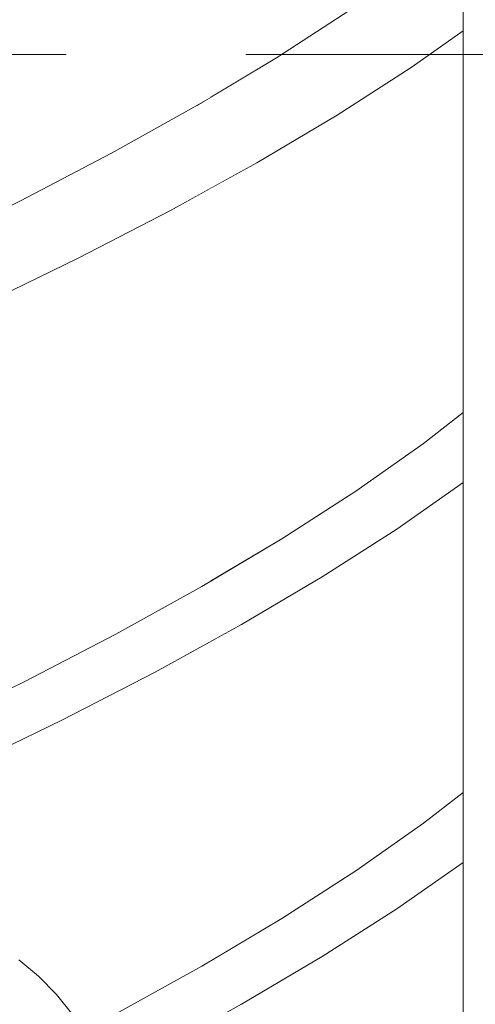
# Model space of a CAD drawing. Header units: millimetres. Extents: x 16408 to 39505, y -6861 to 26364.
# Tile 64 of 85: x 31650 to 31878, y 4381 to 4874. Entities that reach past the tile are written whole.
import ezdxf

# ---------------------------------------------------------------- set-up
doc = ezdxf.new("R2010")
doc.units = ezdxf.units.MM
doc.header["$MEASUREMENT"] = 0
doc.linetypes.add('Przerywana gęsta', pattern=[270, 180, -90])
doc.linetypes.add('Wipeout_Contour', pattern=[1000, 0, -1000])
doc.layers.add('0_Nr_pióra__103', color=7, linetype='Continuous', lineweight=5)
doc.layers.add('inw_schody zewnętrzne_Nr_pióra__103', color=7, linetype='Continuous', lineweight=5)
doc.layers.add('inw_schody zewnętrzne', color=7, linetype='Continuous')
doc.layers.add('inw_ściany zewnętrzne_Nr_pióra__61', color=7, linetype='Continuous', lineweight=13, true_color=0x6a6a6a)

msp = doc.modelspace()

# ---------------------------------------------------------------- wipeouts: each hides what was drawn before it
at = {"color": 254, "linetype": 'Wipeout_Contour', "lineweight": 0, "ltscale": 127144.906561}
msp.add_wipeout([(31311.13, 4403.66), (31300.43, 4395.51), (31659.65, 4395.51), (31649.87, 4403.66)], dxfattribs=at).dxf.layer = 'inw_schody zewnętrzne'

# ---------------------------------------------------------------- next in the draw order: wipeouts: each hides what was drawn before it
at = {"color": 254, "linetype": 'Wipeout_Contour', "lineweight": 0, "ltscale": 127138.339771}
msp.add_wipeout([(31300.43, 4395.51), (31290.55, 4386.27), (31668.67, 4386.27), (31659.65, 4395.51)], dxfattribs=at).dxf.layer = 'inw_schody zewnętrzne'

# ---------------------------------------------------------------- next in the draw order: wipeouts: each hides what was drawn before it
at = {"color": 254, "linetype": 'Wipeout_Contour', "lineweight": 0, "ltscale": 127131.364184}
msp.add_wipeout([(31281.59, 4376.06), (31676.86, 4376.06), (31668.67, 4386.27), (31290.55, 4386.27)], dxfattribs=at).dxf.layer = 'inw_schody zewnętrzne'

# ---------------------------------------------------------------- next in the draw order: wipeouts: each hides what was drawn before it
at = {"color": 254, "linetype": 'Wipeout_Contour', "lineweight": 0, "ltscale": 671241.019452}
msp.add_wipeout([(31702.69, 4314.04), (31704.48, 4300.3), (31705.08, 4286.43), (31705.08, 3886.43), (31611.3, 3886.43), (31611.3, 3836.43), (31745.68, 3836.43), (31745.68, 4856.43), (31611.3, 4856.43), (31611.3, 4422.51), (31617.03, 4420.96), (31628.46, 4416.45), (31639.44, 4410.67), (31649.87, 4403.66), (31659.65, 4395.51), (31668.67, 4386.27), (31676.86, 4376.06), (31684.12, 4364.96), (31690.39, 4353.09), (31695.61, 4340.56), (31699.72, 4327.5)], dxfattribs=at).dxf.layer = 'inw_schody zewnętrzne'

# ---------------------------------------------------------------- next in the draw order: linework, layer by layer
at = {"layer": 'inw_schody zewnętrzne_Nr_pióra__103', "color": 7, "linetype": 'Continuous', "lineweight": 5}
for p, q in [((31649.87, 4403.66), (31659.65, 4395.51)), ((31659.65, 4395.51), (31668.67, 4386.27)), ((31668.67, 4386.27), (31676.86, 4376.06))]:
    msp.add_line(p, q, dxfattribs=at)

# ---------------------------------------------------------------- next in the draw order: wipeouts: each hides what was drawn before it
at = {"color": 254, "linetype": 'Wipeout_Contour', "lineweight": 0, "ltscale": 95977.2762}
msp.add_wipeout([(31608.43, 4730.84), (31630.5, 4730.84), (31679.51, 4754.67)], dxfattribs=at)
at = {"color": 254, "linetype": 'Wipeout_Contour', "lineweight": 0, "ltscale": 95861.271019}
msp.add_wipeout([(31607.96, 4499.87), (31622.67, 4499.87), (31671.75, 4523.71)], dxfattribs=at)
at = {"color": 254, "linetype": 'Wipeout_Contour', "lineweight": 0, "ltscale": 224660.103691}
msp.add_wipeout([(31874.7, 4856.43), (31745.68, 4856.43), (31745.68, 3836.43), (31833.82, 3836.43), (31846.37, 3846.01), (31847.43, 3846.87), (31874.7, 3846.87)], dxfattribs=at).dxf.layer = 'inw_schody zewnętrzne'

# ---------------------------------------------------------------- next in the draw order: wipeouts: each hides what was drawn before it
at = {"color": 254, "linetype": 'Wipeout_Contour', "lineweight": 0, "ltscale": 96006.283922}
msp.add_wipeout([(31656.48, 4754.67), (31608.43, 4730.84), (31679.51, 4754.67)], dxfattribs=at)
at = {"color": 254, "linetype": 'Wipeout_Contour', "lineweight": 0, "ltscale": 95897.633074}
msp.add_wipeout([(31656.39, 4523.71), (31607.96, 4499.87), (31671.75, 4523.71)], dxfattribs=at)
at = {"color": 254, "linetype": 'Wipeout_Contour', "lineweight": 0, "ltscale": 96078.43484}
msp.add_wipeout([(31761.4, 4381.39), (31702.06, 4357.55), (31718.03, 4357.55)], dxfattribs=at)

# ---------------------------------------------------------------- next in the draw order: wipeouts: each hides what was drawn before it
at = {"color": 254, "linetype": 'Wipeout_Contour', "lineweight": 0, "ltscale": 95931.067977}
msp.add_wipeout([(31602.2, 4759.39), (31608.43, 4730.84), (31656.48, 4754.67)], dxfattribs=at)
at = {"color": 254, "linetype": 'Wipeout_Contour', "lineweight": 0, "ltscale": 95830.343922}
msp.add_wipeout([(31656.39, 4523.71), (31603.81, 4518.91), (31607.96, 4499.87)], dxfattribs=at)
at = {"color": 254, "linetype": 'Wipeout_Contour', "lineweight": 0, "ltscale": 96089.41237}
msp.add_wipeout([(31698.37, 4376.59), (31744.87, 4381.39), (31741.42, 4400.43)], dxfattribs=at)

# ---------------------------------------------------------------- next in the draw order: wipeouts: each hides what was drawn before it
at = {"color": 254, "linetype": 'Wipeout_Contour', "lineweight": 0, "ltscale": 95979.681038}
msp.add_wipeout([(31602.2, 4759.39), (31656.48, 4754.67), (31650.59, 4783.23)], dxfattribs=at)
at = {"color": 254, "linetype": 'Wipeout_Contour', "lineweight": 0, "ltscale": 95879.545918}
msp.add_wipeout([(31652.46, 4542.75), (31603.81, 4518.91), (31656.39, 4523.71)], dxfattribs=at)
at = {"color": 254, "linetype": 'Wipeout_Contour', "lineweight": 0, "ltscale": 96213.548234}
msp.add_wipeout([(31744.87, 4381.39), (31761.4, 4381.39), (31801.77, 4405.23)], dxfattribs=at)

# ---------------------------------------------------------------- next in the draw order: wipeouts: each hides what was drawn before it
at = {"color": 254, "linetype": 'Wipeout_Contour', "lineweight": 0, "ltscale": 96129.53294}
msp.add_wipeout([(31656.48, 4754.67), (31679.51, 4754.67), (31725.71, 4778.51)], dxfattribs=at)
at = {"color": 254, "linetype": 'Wipeout_Contour', "lineweight": 0, "ltscale": 96013.700943}
msp.add_wipeout([(31656.39, 4523.71), (31671.75, 4523.71), (31718.03, 4547.55)], dxfattribs=at)
at = {"color": 254, "linetype": 'Wipeout_Contour', "lineweight": 0, "ltscale": 96239.633761}
msp.add_wipeout([(31744.87, 4381.39), (31801.77, 4405.23), (31784.71, 4405.23)], dxfattribs=at)

# ---------------------------------------------------------------- next in the draw order: wipeouts: each hides what was drawn before it
at = {"color": 254, "linetype": 'Wipeout_Contour', "lineweight": 0, "ltscale": 96154.914784}
msp.add_wipeout([(31656.48, 4754.67), (31725.71, 4778.51), (31701.76, 4778.51)], dxfattribs=at)
at = {"color": 254, "linetype": 'Wipeout_Contour', "lineweight": 0, "ltscale": 96046.744151}
msp.add_wipeout([(31702.06, 4547.55), (31656.39, 4523.71), (31718.03, 4547.55)], dxfattribs=at)
at = {"color": 254, "linetype": 'Wipeout_Contour', "lineweight": 0, "ltscale": 96179.78252}
msp.add_wipeout([(31741.42, 4400.43), (31744.87, 4381.39), (31784.71, 4405.23)], dxfattribs=at)

# ---------------------------------------------------------------- next in the draw order: linework, layer by layer
at = {"layer": '0_Nr_pióra__103', "color": 7, "linetype": 'Continuous', "lineweight": 5}
msp.add_line((31718.03, 4357.55), (31761.4, 4381.39), dxfattribs=at)

# ---------------------------------------------------------------- next in the draw order: wipeouts: each hides what was drawn before it
at = {"color": 254, "linetype": 'Wipeout_Contour', "lineweight": 0, "ltscale": 96081.845745}
msp.add_wipeout([(31701.76, 4778.51), (31650.59, 4783.23), (31656.48, 4754.67)], dxfattribs=at)
at = {"color": 254, "linetype": 'Wipeout_Contour', "lineweight": 0, "ltscale": 95981.790769}
msp.add_wipeout([(31652.46, 4542.75), (31656.39, 4523.71), (31702.06, 4547.55)], dxfattribs=at)
at = {"color": 254, "linetype": 'Wipeout_Contour', "lineweight": 0, "ltscale": 96221.043073}
msp.add_wipeout([(31741.42, 4400.43), (31784.71, 4405.23), (31781.51, 4424.27)], dxfattribs=at)

# ---------------------------------------------------------------- next in the draw order: linework, layer by layer
at = {"layer": '0_Nr_pióra__103', "color": 7, "linetype": 'Continuous', "lineweight": 5}
for p, q in [((31630.5, 4730.84), (31679.51, 4754.67)), ((31622.67, 4499.87), (31671.75, 4523.71)), ((31698.37, 4376.59), (31741.42, 4400.43))]:
    msp.add_line(p, q, dxfattribs=at)

# ---------------------------------------------------------------- next in the draw order: wipeouts: each hides what was drawn before it
at = {"color": 254, "linetype": 'Wipeout_Contour', "lineweight": 0, "ltscale": 96128.101957}
msp.add_wipeout([(31696.23, 4807.07), (31650.59, 4783.23), (31701.76, 4778.51)], dxfattribs=at)
at = {"color": 254, "linetype": 'Wipeout_Contour', "lineweight": 0, "ltscale": 96028.513382}
msp.add_wipeout([(31698.37, 4566.59), (31652.46, 4542.75), (31702.06, 4547.55)], dxfattribs=at)
at = {"color": 254, "linetype": 'Wipeout_Contour', "lineweight": 0, "ltscale": 96339.699082}
msp.add_wipeout([(31784.71, 4405.23), (31801.77, 4405.23), (31839.04, 4429.07)], dxfattribs=at)

# ---------------------------------------------------------------- next in the draw order: linework, layer by layer
at = {"layer": '0_Nr_pióra__103', "color": 7, "linetype": 'Continuous', "lineweight": 5}
for p, q in [((31602.2, 4759.39), (31650.59, 4783.23)), ((31603.81, 4518.91), (31652.46, 4542.75))]:
    msp.add_line(p, q, dxfattribs=at)

# ---------------------------------------------------------------- next in the draw order: wipeouts: each hides what was drawn before it
at = {"color": 254, "linetype": 'Wipeout_Contour', "lineweight": 0, "ltscale": 96273.416859}
msp.add_wipeout([(31768.98, 4802.35), (31701.76, 4778.51), (31725.71, 4778.51)], dxfattribs=at)
at = {"color": 254, "linetype": 'Wipeout_Contour', "lineweight": 0, "ltscale": 96157.786733}
msp.add_wipeout([(31761.4, 4571.39), (31702.06, 4547.55), (31718.03, 4547.55)], dxfattribs=at)
at = {"color": 254, "linetype": 'Wipeout_Contour', "lineweight": 0, "ltscale": 96362.286276}
msp.add_wipeout([(31784.71, 4405.23), (31839.04, 4429.07), (31821.49, 4429.07)], dxfattribs=at)

# ---------------------------------------------------------------- next in the draw order: wipeouts: each hides what was drawn before it
at = {"color": 254, "linetype": 'Wipeout_Contour', "lineweight": 0, "ltscale": 96295.123949}
msp.add_wipeout([(31701.76, 4778.51), (31768.98, 4802.35), (31744.19, 4802.35)], dxfattribs=at)
at = {"color": 254, "linetype": 'Wipeout_Contour', "lineweight": 0, "ltscale": 96187.443323}
msp.add_wipeout([(31702.06, 4547.55), (31761.4, 4571.39), (31744.87, 4571.39)], dxfattribs=at)
at = {"color": 254, "linetype": 'Wipeout_Contour', "lineweight": 0, "ltscale": 96305.210657}
msp.add_wipeout([(31781.51, 4424.27), (31784.71, 4405.23), (31821.49, 4429.07)], dxfattribs=at)

# ---------------------------------------------------------------- next in the draw order: linework, layer by layer
at = {"layer": '0_Nr_pióra__103', "color": 7, "linetype": 'Continuous', "lineweight": 5}
msp.add_line((31761.4, 4381.39), (31801.77, 4405.23), dxfattribs=at)

# ---------------------------------------------------------------- next in the draw order: wipeouts: each hides what was drawn before it
at = {"color": 254, "linetype": 'Wipeout_Contour', "lineweight": 0, "ltscale": 96224.37664}
msp.add_wipeout([(31696.23, 4807.07), (31701.76, 4778.51), (31744.19, 4802.35)], dxfattribs=at)
at = {"color": 254, "linetype": 'Wipeout_Contour', "lineweight": 0, "ltscale": 96124.978016}
msp.add_wipeout([(31698.37, 4566.59), (31702.06, 4547.55), (31744.87, 4571.39)], dxfattribs=at)
at = {"color": 254, "linetype": 'Wipeout_Contour', "lineweight": 0, "ltscale": 96343.715343}
msp.add_wipeout([(31781.51, 4424.27), (31821.49, 4429.07), (31818.55, 4448.1)], dxfattribs=at)

# ---------------------------------------------------------------- next in the draw order: linework, layer by layer
at = {"layer": '0_Nr_pióra__103', "color": 7, "linetype": 'Continuous', "lineweight": 5}
for p, q in [((31679.51, 4754.67), (31725.71, 4778.51)), ((31671.75, 4523.71), (31718.03, 4547.55)), ((31741.42, 4400.43), (31781.51, 4424.27))]:
    msp.add_line(p, q, dxfattribs=at)

# ---------------------------------------------------------------- next in the draw order: wipeouts: each hides what was drawn before it
at = {"color": 254, "linetype": 'Wipeout_Contour', "lineweight": 0, "ltscale": 96268.183647}
msp.add_wipeout([(31696.23, 4807.07), (31744.19, 4802.35), (31739.01, 4830.91)], dxfattribs=at)
at = {"color": 254, "linetype": 'Wipeout_Contour', "lineweight": 0, "ltscale": 96169.123435}
msp.add_wipeout([(31698.37, 4566.59), (31744.87, 4571.39), (31741.42, 4590.43)], dxfattribs=at)
at = {"color": 254, "linetype": 'Wipeout_Contour', "lineweight": 0, "ltscale": 128637.1162}
msp.add_wipeout([(31872.31, 4452.53), (31821.49, 4429.07), (31839.04, 4429.07), (31872.31, 4452.34)], dxfattribs=at)

# ---------------------------------------------------------------- next in the draw order: linework, layer by layer
at = {"layer": '0_Nr_pióra__103', "color": 7, "linetype": 'Continuous', "lineweight": 5}
for p, q in [((31650.59, 4783.23), (31696.23, 4807.07)), ((31652.46, 4542.75), (31698.37, 4566.59))]:
    msp.add_line(p, q, dxfattribs=at)

# ---------------------------------------------------------------- next in the draw order: wipeouts: each hides what was drawn before it
at = {"color": 254, "linetype": 'Wipeout_Contour', "lineweight": 0, "ltscale": 96408.613465}
msp.add_wipeout([(31744.19, 4802.35), (31768.98, 4802.35), (31809.24, 4826.19)], dxfattribs=at)
at = {"color": 254, "linetype": 'Wipeout_Contour', "lineweight": 0, "ltscale": 96293.212114}
msp.add_wipeout([(31744.87, 4571.39), (31761.4, 4571.39), (31801.77, 4595.23)], dxfattribs=at)
at = {"color": 254, "linetype": 'Wipeout_Contour', "lineweight": 0, "ltscale": 128656.236381}
msp.add_wipeout([(31821.49, 4429.07), (31872.31, 4452.53), (31872.31, 4452.9), (31855.12, 4452.9)], dxfattribs=at)

# ---------------------------------------------------------------- next in the draw order: wipeouts: each hides what was drawn before it
at = {"color": 254, "linetype": 'Wipeout_Contour', "lineweight": 0, "ltscale": 96426.606263}
msp.add_wipeout([(31744.19, 4802.35), (31809.24, 4826.19), (31783.65, 4826.19)], dxfattribs=at)
at = {"color": 254, "linetype": 'Wipeout_Contour', "lineweight": 0, "ltscale": 96319.423055}
msp.add_wipeout([(31744.87, 4571.39), (31801.77, 4595.23), (31784.71, 4595.23)], dxfattribs=at)
at = {"color": 254, "linetype": 'Wipeout_Contour', "lineweight": 0, "ltscale": 96421.49335}
msp.add_wipeout([(31855.12, 4452.9), (31818.55, 4448.1), (31821.49, 4429.07)], dxfattribs=at)

# ---------------------------------------------------------------- next in the draw order: linework, layer by layer
at = {"layer": '0_Nr_pióra__103', "color": 7, "linetype": 'Continuous', "lineweight": 5}
msp.add_line((31801.77, 4405.23), (31839.04, 4429.07), dxfattribs=at)

# ---------------------------------------------------------------- next in the draw order: wipeouts: each hides what was drawn before it
at = {"color": 254, "linetype": 'Wipeout_Contour', "lineweight": 0, "ltscale": 96358.349659}
msp.add_wipeout([(31739.01, 4830.91), (31744.19, 4802.35), (31783.65, 4826.19)], dxfattribs=at)
at = {"color": 254, "linetype": 'Wipeout_Contour', "lineweight": 0, "ltscale": 96259.591867}
msp.add_wipeout([(31741.42, 4590.43), (31744.87, 4571.39), (31784.71, 4595.23)], dxfattribs=at)
at = {"color": 254, "linetype": 'Wipeout_Contour', "lineweight": 0, "ltscale": 96457.163533}
msp.add_wipeout([(31852.44, 4471.94), (31818.55, 4448.1), (31855.12, 4452.9)], dxfattribs=at)

# ---------------------------------------------------------------- next in the draw order: linework, layer by layer
at = {"layer": '0_Nr_pióra__103', "color": 7, "linetype": 'Continuous', "lineweight": 5}
for p, q in [((31725.71, 4778.51), (31768.98, 4802.35)), ((31718.03, 4547.55), (31761.4, 4571.39)), ((31781.51, 4424.27), (31818.55, 4448.1))]:
    msp.add_line(p, q, dxfattribs=at)

# ---------------------------------------------------------------- next in the draw order: wipeouts: each hides what was drawn before it
at = {"color": 254, "linetype": 'Wipeout_Contour', "lineweight": 0, "ltscale": 96399.621049}
msp.add_wipeout([(31739.01, 4830.91), (31783.65, 4826.19), (31778.85, 4854.75)], dxfattribs=at)
at = {"color": 254, "linetype": 'Wipeout_Contour', "lineweight": 0, "ltscale": 96301.068475}
msp.add_wipeout([(31741.42, 4590.43), (31784.71, 4595.23), (31781.51, 4614.27)], dxfattribs=at)
at = {"color": 254, "linetype": 'Wipeout_Contour', "lineweight": 0, "ltscale": 96529.166283}
msp.add_wipeout([(31855.12, 4452.9), (31872.31, 4452.9), (31872.31, 4461.3)], dxfattribs=at)

# ---------------------------------------------------------------- next in the draw order: linework, layer by layer
at = {"layer": '0_Nr_pióra__103', "color": 7, "linetype": 'Continuous', "lineweight": 5}
for p, q in [((31696.23, 4807.07), (31739.01, 4830.91)), ((31698.37, 4566.59), (31741.42, 4590.43))]:
    msp.add_line(p, q, dxfattribs=at)

# ---------------------------------------------------------------- next in the draw order: wipeouts: each hides what was drawn before it
at = {"color": 254, "linetype": 'Wipeout_Contour', "lineweight": 0, "ltscale": 96534.829031}
msp.add_wipeout([(31783.65, 4826.19), (31809.24, 4826.19), (31846.37, 4850.03)], dxfattribs=at)
at = {"color": 254, "linetype": 'Wipeout_Contour', "lineweight": 0, "ltscale": 96419.681509}
msp.add_wipeout([(31784.71, 4595.23), (31801.77, 4595.23), (31839.04, 4619.07)], dxfattribs=at)
at = {"color": 254, "linetype": 'Wipeout_Contour', "lineweight": 0, "ltscale": 96531.115494}
msp.add_wipeout([(31855.12, 4452.9), (31872.31, 4461.3), (31872.31, 4466.35)], dxfattribs=at)

# ---------------------------------------------------------------- next in the draw order: wipeouts: each hides what was drawn before it
at = {"color": 254, "linetype": 'Wipeout_Contour', "lineweight": 0, "ltscale": 96549.077558}
msp.add_wipeout([(31783.65, 4826.19), (31846.37, 4850.03), (31820.04, 4850.03)], dxfattribs=at)
at = {"color": 254, "linetype": 'Wipeout_Contour', "lineweight": 0, "ltscale": 96442.396772}
msp.add_wipeout([(31784.71, 4595.23), (31839.04, 4619.07), (31821.49, 4619.07)], dxfattribs=at)
at = {"color": 254, "linetype": 'Wipeout_Contour', "lineweight": 0, "ltscale": 128698.234021}
msp.add_wipeout([(31852.44, 4471.94), (31855.12, 4452.9), (31872.31, 4466.35), (31872.31, 4474.82)], dxfattribs=at)

# ---------------------------------------------------------------- next in the draw order: linework, layer by layer
at = {"layer": '0_Nr_pióra__103', "color": 7, "linetype": 'Continuous', "lineweight": 5}
msp.add_line((31839.04, 4429.07), (31872.31, 4452.34), dxfattribs=at)

# ---------------------------------------------------------------- next in the draw order: wipeouts: each hides what was drawn before it
at = {"color": 254, "linetype": 'Wipeout_Contour', "lineweight": 0, "ltscale": 96483.47436}
msp.add_wipeout([(31778.85, 4854.75), (31783.65, 4826.19), (31820.04, 4850.03)], dxfattribs=at)
at = {"color": 254, "linetype": 'Wipeout_Contour', "lineweight": 0, "ltscale": 96385.339068}
msp.add_wipeout([(31781.51, 4614.27), (31784.71, 4595.23), (31821.49, 4619.07)], dxfattribs=at)
at = {"color": 254, "linetype": 'Wipeout_Contour', "lineweight": 0, "ltscale": 96535.846867}
msp.add_wipeout([(31852.44, 4471.94), (31872.31, 4474.82), (31872.31, 4487.37)], dxfattribs=at)

# ---------------------------------------------------------------- next in the draw order: linework, layer by layer
at = {"layer": '0_Nr_pióra__103', "color": 7, "linetype": 'Continuous', "lineweight": 5}
for p, q in [((31768.98, 4802.35), (31809.24, 4826.19)), ((31761.4, 4571.39), (31801.77, 4595.23)), ((31852.44, 4471.94), (31872.31, 4487.37)), ((31818.55, 4448.1), (31852.44, 4471.94))]:
    msp.add_line(p, q, dxfattribs=at)

# ---------------------------------------------------------------- next in the draw order: wipeouts: each hides what was drawn before it
at = {"color": 254, "linetype": 'Wipeout_Contour', "lineweight": 0, "ltscale": 96522.129849}
msp.add_wipeout([(31778.85, 4854.75), (31820.04, 4850.03), (31815.63, 4878.58)], dxfattribs=at)
at = {"color": 254, "linetype": 'Wipeout_Contour', "lineweight": 0, "ltscale": 96424.061688}
msp.add_wipeout([(31781.51, 4614.27), (31821.49, 4619.07), (31818.55, 4638.1)], dxfattribs=at)

# ---------------------------------------------------------------- next in the draw order: linework, layer by layer
at = {"layer": '0_Nr_pióra__103', "color": 7, "linetype": 'Continuous', "lineweight": 5}
for p, q in [((31739.01, 4830.91), (31778.85, 4854.75)), ((31741.42, 4590.43), (31781.51, 4614.27))]:
    msp.add_line(p, q, dxfattribs=at)

# ---------------------------------------------------------------- next in the draw order: wipeouts: each hides what was drawn before it
at = {"color": 254, "linetype": 'Wipeout_Contour', "lineweight": 0, "ltscale": 128884.881155}
msp.add_wipeout([(31872.31, 4870.71), (31820.04, 4850.03), (31846.37, 4850.03), (31872.31, 4868.26)], dxfattribs=at)
at = {"color": 254, "linetype": 'Wipeout_Contour', "lineweight": 0, "ltscale": 128744.261918}
msp.add_wipeout([(31872.31, 4642.53), (31821.49, 4619.07), (31839.04, 4619.07), (31872.31, 4642.34)], dxfattribs=at)

# ---------------------------------------------------------------- next in the draw order: wipeouts: each hides what was drawn before it
at = {"color": 254, "linetype": 'Wipeout_Contour', "lineweight": 0, "ltscale": 128896.193047}
msp.add_wipeout([(31820.04, 4850.03), (31872.31, 4870.71), (31872.31, 4873.86), (31853.3, 4873.86)], dxfattribs=at)
at = {"color": 254, "linetype": 'Wipeout_Contour', "lineweight": 0, "ltscale": 128763.516106}
msp.add_wipeout([(31855.12, 4642.9), (31821.49, 4619.07), (31872.31, 4642.53), (31872.31, 4642.9)], dxfattribs=at)

# ---------------------------------------------------------------- next in the draw order: wipeouts: each hides what was drawn before it
at = {"color": 254, "linetype": 'Wipeout_Contour', "lineweight": 0, "ltscale": 96599.481499}
msp.add_wipeout([(31815.63, 4878.58), (31820.04, 4850.03), (31853.3, 4873.86)], dxfattribs=at)
at = {"color": 254, "linetype": 'Wipeout_Contour', "lineweight": 0, "ltscale": 96501.94762}
msp.add_wipeout([(31855.12, 4642.9), (31818.55, 4638.1), (31821.49, 4619.07)], dxfattribs=at)

# ---------------------------------------------------------------- next in the draw order: linework, layer by layer
at = {"layer": '0_Nr_pióra__103', "color": 7, "linetype": 'Continuous', "lineweight": 5}
for p, q in [((31778.85, 4854.75), (31815.63, 4878.58)), ((31846.37, 4850.03), (31872.31, 4868.26)), ((31809.24, 4826.19), (31846.37, 4850.03)), ((31801.77, 4595.23), (31839.04, 4619.07))]:
    msp.add_line(p, q, dxfattribs=at)
at = {"layer": 'inw_ściany zewnętrzne_Nr_pióra__61', "color": 251, "linetype": 'Przerywana gęsta', "lineweight": 13, "true_color": 0x6a6a6a, "flags": 128}
msp.add_lwpolyline([(29603.49, 4856.43), (38941.5, 4856.43)], dxfattribs=at)

# ---------------------------------------------------------------- next in the draw order: wipeouts: each hides what was drawn before it
at = {"color": 254, "linetype": 'Wipeout_Contour', "lineweight": 0, "ltscale": 96537.837711}
msp.add_wipeout([(31852.44, 4661.94), (31818.55, 4638.1), (31855.12, 4642.9)], dxfattribs=at)

# ---------------------------------------------------------------- next in the draw order: linework, layer by layer
at = {"layer": '0_Nr_pióra__103', "color": 7, "linetype": 'Continuous', "lineweight": 5}
msp.add_line((31781.51, 4614.27), (31818.55, 4638.1), dxfattribs=at)

# ---------------------------------------------------------------- next in the draw order: wipeouts: each hides what was drawn before it
at = {"color": 254, "linetype": 'Wipeout_Contour', "lineweight": 0, "ltscale": 96609.744729}
msp.add_wipeout([(31855.12, 4642.9), (31872.31, 4642.9), (31872.31, 4651.3)], dxfattribs=at)

# ---------------------------------------------------------------- next in the draw order: wipeouts: each hides what was drawn before it
at = {"color": 254, "linetype": 'Wipeout_Contour', "lineweight": 0, "ltscale": 96611.775293}
msp.add_wipeout([(31855.12, 4642.9), (31872.31, 4651.3), (31872.31, 4656.35)], dxfattribs=at)

# ---------------------------------------------------------------- next in the draw order: wipeouts: each hides what was drawn before it
at = {"color": 254, "linetype": 'Wipeout_Contour', "lineweight": 0, "ltscale": 128805.939685}
msp.add_wipeout([(31852.44, 4661.94), (31855.12, 4642.9), (31872.31, 4656.35), (31872.31, 4664.82)], dxfattribs=at)

# ---------------------------------------------------------------- next in the draw order: linework, layer by layer
at = {"layer": '0_Nr_pióra__103', "color": 7, "linetype": 'Continuous', "lineweight": 5}
msp.add_line((31839.04, 4619.07), (31872.31, 4642.34), dxfattribs=at)

# ---------------------------------------------------------------- next in the draw order: wipeouts: each hides what was drawn before it
at = {"color": 254, "linetype": 'Wipeout_Contour', "lineweight": 0, "ltscale": 96616.816241}
msp.add_wipeout([(31852.44, 4661.94), (31872.31, 4664.82), (31872.31, 4677.37)], dxfattribs=at)

# ---------------------------------------------------------------- next in the draw order: linework, layer by layer
at = {"layer": '0_Nr_pióra__103', "color": 7, "linetype": 'Continuous', "lineweight": 5}
for p, q in [((31872.31, 3846.87), (31872.31, 4923.84)), ((31852.44, 4661.94), (31872.31, 4677.37)), ((31818.55, 4638.1), (31852.44, 4661.94))]:
    msp.add_line(p, q, dxfattribs=at)

doc.saveas('drawing.dxf')
